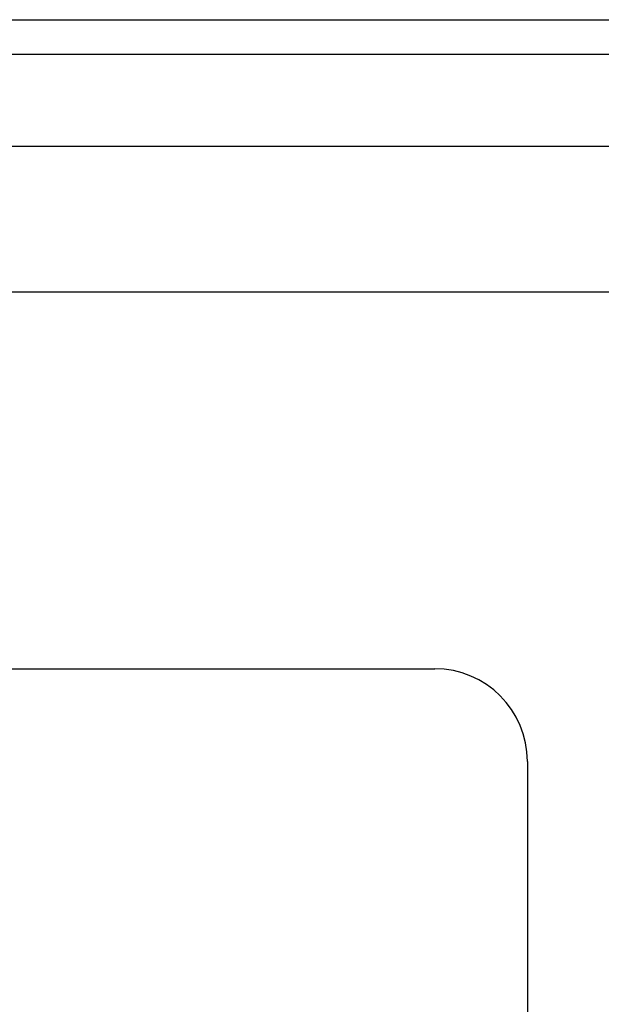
# Model space of a CAD drawing. Header units: inches. Extents: x 2 to 121, y 2 to 79.
# Tile 51 of 97: x 31.53 to 33.48, y 53.18 to 56.47. Entities that reach past the tile are written whole.
import ezdxf

# ---------------------------------------------------------------- set-up
doc = ezdxf.new("R2010")
doc.units = ezdxf.units.IN
doc.header["$LTSCALE"] = 7.278232
doc.header["$MEASUREMENT"] = 0
doc.layers.add('Visible Edges(ANSI)', color=7, linetype='Continuous', lineweight=25)
doc.layers.add('Visible Tangent Edges(ANSI)', color=7, linetype='Continuous', lineweight=25)

msp = doc.modelspace()

# ---------------------------------------------------------------- linework, layer by layer
at = {"layer": 'Visible Edges(ANSI)'}
for p, q in [((6.2189, 56.4715), (35.5287, 56.4715)), ((7.1254, 56.0488), (34.5969, 56.0488)), ((34.5969, 55.5604), (7.1254, 55.5604)), ((29.1968, 54.3005), (32.9185, 54.3005)), ((33.2287, 53.9903), (33.2287, 52.1295))]:
    msp.add_line(p, q, dxfattribs=at)
msp.add_arc((32.9185, 53.9903), 0.3101, 0, 90, dxfattribs=at)
at = {"layer": 'Visible Tangent Edges(ANSI)'}
msp.add_line((6.2189, 56.3561), (35.5287, 56.3561), dxfattribs=at)

doc.saveas('drawing.dxf')
